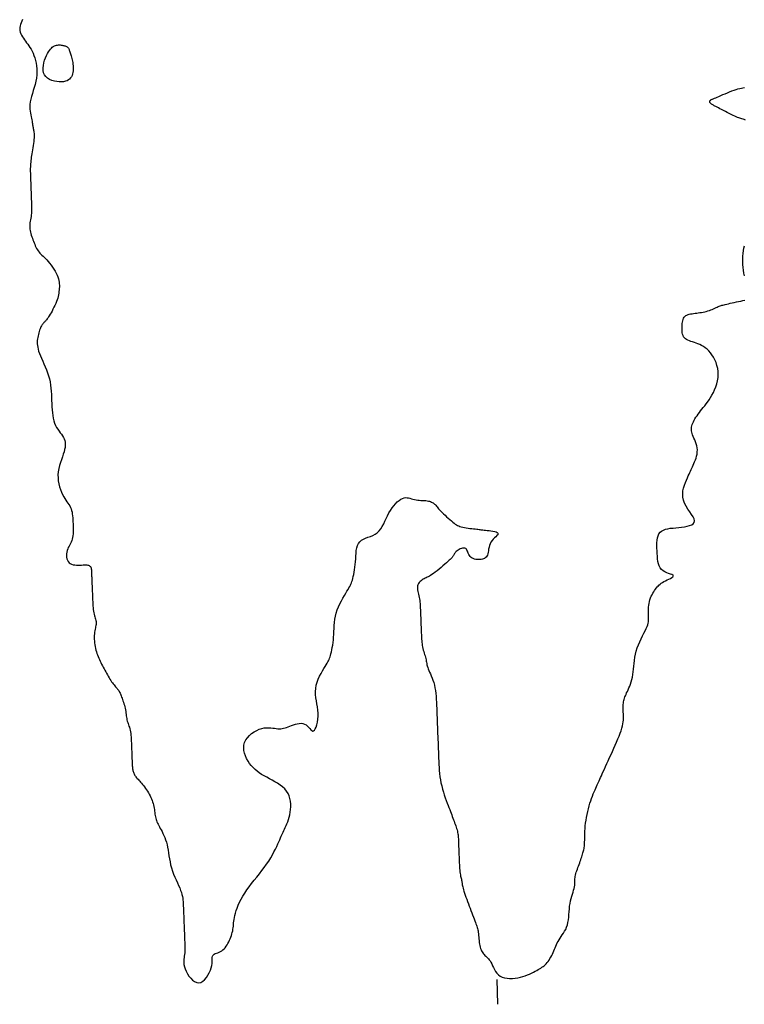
# Model space of a CAD drawing. Header units: millimetres. Extents: x 32690613 to 32693367, y 5343692 to 5344708.
# Tile 120 of 256: x 32692272 to 32692301, y 5344036 to 5344075. Entities that reach past the tile are written whole.
import ezdxf

# ---------------------------------------------------------------- set-up
doc = ezdxf.new("R2010")
doc.units = ezdxf.units.MM
doc.header["$LTSCALE"] = 20
doc.layers.add('02-DGM_HL_494.00', color=122, linetype='Continuous')

msp = doc.modelspace()

# ---------------------------------------------------------------- linework, layer by layer
at = {"layer": '02-DGM_HL_494.00', "elevation": 494, "flags": 128}
for points in [[(32692272.447, 5344075.418), (32692272.414, 5344075.354), (32692272.384, 5344075.29), (32692272.36, 5344075.227), (32692272.343, 5344075.163), (32692272.332, 5344075.101), (32692272.33, 5344075.038), (32692272.337, 5344074.976), (32692272.352, 5344074.914), (32692272.375, 5344074.852), (32692272.404, 5344074.791), (32692272.438, 5344074.729), (32692272.477, 5344074.668), (32692272.518, 5344074.607), (32692272.562, 5344074.547), (32692272.607, 5344074.486), (32692272.653, 5344074.424), (32692272.698, 5344074.36), (32692272.743, 5344074.293), (32692272.787, 5344074.222), (32692272.829, 5344074.147), (32692272.869, 5344074.065), (32692272.905, 5344073.976), (32692272.938, 5344073.88), (32692272.967, 5344073.777), (32692272.99, 5344073.667), (32692273.008, 5344073.553), (32692273.019, 5344073.434), (32692273.022, 5344073.312), (32692273.017, 5344073.188), (32692273.004, 5344073.063), (32692272.981, 5344072.937), (32692272.95, 5344072.811), (32692272.915, 5344072.687), (32692272.878, 5344072.564), (32692272.841, 5344072.444), (32692272.807, 5344072.328), (32692272.777, 5344072.215), (32692272.756, 5344072.108), (32692272.744, 5344072.006), (32692272.741, 5344071.909), (32692272.744, 5344071.818), (32692272.753, 5344071.732), (32692272.766, 5344071.652), (32692272.781, 5344071.577), (32692272.796, 5344071.507), (32692272.81, 5344071.443), (32692272.821, 5344071.383), (32692272.831, 5344071.328), (32692272.838, 5344071.277), (32692272.844, 5344071.23), (32692272.85, 5344071.187), (32692272.855, 5344071.145), (32692272.86, 5344071.107), (32692272.866, 5344071.07), (32692272.873, 5344071.034), (32692272.881, 5344070.998), (32692272.889, 5344070.962), (32692272.896, 5344070.923), (32692272.903, 5344070.881), (32692272.908, 5344070.835), (32692272.91, 5344070.783), (32692272.91, 5344070.724), (32692272.907, 5344070.658), (32692272.901, 5344070.585), (32692272.892, 5344070.507), (32692272.882, 5344070.426), (32692272.87, 5344070.342), (32692272.858, 5344070.259), (32692272.845, 5344070.176), (32692272.832, 5344070.095), (32692272.82, 5344070.019), (32692272.808, 5344069.945), (32692272.797, 5344069.875), (32692272.788, 5344069.807), (32692272.779, 5344069.741), (32692272.772, 5344069.677), (32692272.766, 5344069.613), (32692272.761, 5344069.551), (32692272.758, 5344069.488), (32692272.757, 5344069.425), (32692272.756, 5344069.363), (32692272.757, 5344069.3), (32692272.758, 5344069.238), (32692272.76, 5344069.175), (32692272.762, 5344069.113), (32692272.764, 5344069.05), (32692272.767, 5344068.988), (32692272.769, 5344068.925), (32692272.772, 5344068.863), (32692272.774, 5344068.8), (32692272.776, 5344068.738), (32692272.779, 5344068.676), (32692272.781, 5344068.613), (32692272.784, 5344068.551), (32692272.786, 5344068.488), (32692272.789, 5344068.426), (32692272.791, 5344068.363), (32692272.794, 5344068.301), (32692272.796, 5344068.238), (32692272.798, 5344068.176), (32692272.801, 5344068.113), (32692272.803, 5344068.051), (32692272.806, 5344067.989), (32692272.808, 5344067.926), (32692272.809, 5344067.864), (32692272.81, 5344067.801), (32692272.809, 5344067.739), (32692272.806, 5344067.676), (32692272.802, 5344067.613), (32692272.795, 5344067.55), (32692272.786, 5344067.487), (32692272.775, 5344067.424), (32692272.764, 5344067.361), (32692272.753, 5344067.298), (32692272.743, 5344067.236), (32692272.736, 5344067.173), (32692272.731, 5344067.11), (32692272.731, 5344067.047), (32692272.736, 5344066.985), (32692272.746, 5344066.923), (32692272.759, 5344066.861), (32692272.776, 5344066.799), (32692272.795, 5344066.737), (32692272.816, 5344066.675), (32692272.839, 5344066.614), (32692272.862, 5344066.552), (32692272.885, 5344066.491), (32692272.909, 5344066.43), (32692272.933, 5344066.37), (32692272.958, 5344066.311), (32692272.985, 5344066.254), (32692273.012, 5344066.2), (32692273.042, 5344066.149), (32692273.074, 5344066.102), (32692273.108, 5344066.058), (32692273.145, 5344066.017), (32692273.184, 5344065.976), (32692273.226, 5344065.936), (32692273.271, 5344065.893), (32692273.319, 5344065.847), (32692273.369, 5344065.797), (32692273.422, 5344065.74), (32692273.477, 5344065.676), (32692273.535, 5344065.606), (32692273.592, 5344065.531), (32692273.648, 5344065.452), (32692273.702, 5344065.371), (32692273.752, 5344065.29), (32692273.797, 5344065.209), (32692273.835, 5344065.131), (32692273.865, 5344065.056), (32692273.888, 5344064.984), (32692273.905, 5344064.914), (32692273.917, 5344064.847), (32692273.923, 5344064.782), (32692273.926, 5344064.718), (32692273.925, 5344064.655), (32692273.923, 5344064.592), (32692273.918, 5344064.529), (32692273.911, 5344064.466), (32692273.902, 5344064.402), (32692273.891, 5344064.337), (32692273.876, 5344064.271), (32692273.858, 5344064.203), (32692273.836, 5344064.132), (32692273.81, 5344064.06), (32692273.779, 5344063.984), (32692273.745, 5344063.908), (32692273.709, 5344063.831), (32692273.67, 5344063.755), (32692273.631, 5344063.682), (32692273.593, 5344063.613), (32692273.556, 5344063.549), (32692273.521, 5344063.492), (32692273.489, 5344063.443), (32692273.46, 5344063.4), (32692273.434, 5344063.363), (32692273.41, 5344063.332), (32692273.387, 5344063.304), (32692273.366, 5344063.279), (32692273.345, 5344063.256), (32692273.325, 5344063.234), (32692273.305, 5344063.213), (32692273.285, 5344063.19), (32692273.265, 5344063.167), (32692273.245, 5344063.141), (32692273.226, 5344063.113), (32692273.206, 5344063.081), (32692273.187, 5344063.046), (32692273.167, 5344063.006), (32692273.148, 5344062.961), (32692273.13, 5344062.911), (32692273.112, 5344062.858), (32692273.095, 5344062.801), (32692273.08, 5344062.742), (32692273.067, 5344062.681), (32692273.055, 5344062.619), (32692273.046, 5344062.556), (32692273.039, 5344062.493), (32692273.036, 5344062.43), (32692273.037, 5344062.364), (32692273.042, 5344062.296), (32692273.053, 5344062.223), (32692273.07, 5344062.147), (32692273.093, 5344062.064), (32692273.124, 5344061.976), (32692273.163, 5344061.88), (32692273.207, 5344061.777), (32692273.256, 5344061.669), (32692273.307, 5344061.555), (32692273.358, 5344061.438), (32692273.408, 5344061.318), (32692273.453, 5344061.196), (32692273.493, 5344061.073), (32692273.525, 5344060.949), (32692273.551, 5344060.825), (32692273.571, 5344060.7), (32692273.585, 5344060.576), (32692273.596, 5344060.451), (32692273.604, 5344060.326), (32692273.61, 5344060.202), (32692273.615, 5344060.077), (32692273.62, 5344059.952), (32692273.626, 5344059.828), (32692273.634, 5344059.707), (32692273.645, 5344059.588), (32692273.659, 5344059.473), (32692273.678, 5344059.364), (32692273.703, 5344059.26), (32692273.734, 5344059.164), (32692273.773, 5344059.075), (32692273.817, 5344058.994), (32692273.864, 5344058.918), (32692273.913, 5344058.848), (32692273.963, 5344058.781), (32692274.01, 5344058.717), (32692274.053, 5344058.655), (32692274.09, 5344058.594), (32692274.12, 5344058.533), (32692274.142, 5344058.47), (32692274.156, 5344058.405), (32692274.163, 5344058.336), (32692274.162, 5344058.264), (32692274.153, 5344058.186), (32692274.137, 5344058.102), (32692274.113, 5344058.011), (32692274.082, 5344057.912), (32692274.046, 5344057.807), (32692274.008, 5344057.695), (32692273.97, 5344057.578), (32692273.935, 5344057.458), (32692273.905, 5344057.335), (32692273.883, 5344057.21), (32692273.871, 5344057.084), (32692273.872, 5344056.96), (32692273.884, 5344056.836), (32692273.906, 5344056.716), (32692273.935, 5344056.6), (32692273.971, 5344056.49), (32692274.012, 5344056.386), (32692274.055, 5344056.29), (32692274.1, 5344056.204), (32692274.145, 5344056.127), (32692274.188, 5344056.059), (32692274.23, 5344055.997), (32692274.27, 5344055.939), (32692274.308, 5344055.884), (32692274.341, 5344055.83), (32692274.372, 5344055.774), (32692274.397, 5344055.715), (32692274.418, 5344055.651), (32692274.435, 5344055.582), (32692274.447, 5344055.509), (32692274.457, 5344055.432), (32692274.464, 5344055.353), (32692274.469, 5344055.272), (32692274.473, 5344055.19), (32692274.477, 5344055.107), (32692274.48, 5344055.023), (32692274.482, 5344054.941), (32692274.483, 5344054.86), (32692274.482, 5344054.78), (32692274.479, 5344054.703), (32692274.472, 5344054.629), (32692274.461, 5344054.559), (32692274.445, 5344054.494), (32692274.424, 5344054.433), (32692274.399, 5344054.375), (32692274.372, 5344054.321), (32692274.343, 5344054.267), (32692274.314, 5344054.214), (32692274.286, 5344054.159), (32692274.261, 5344054.102), (32692274.24, 5344054.041), (32692274.225, 5344053.975), (32692274.215, 5344053.907), (32692274.212, 5344053.838), (32692274.216, 5344053.769), (32692274.228, 5344053.703), (32692274.248, 5344053.642), (32692274.277, 5344053.589), (32692274.315, 5344053.543), (32692274.363, 5344053.509), (32692274.419, 5344053.483), (32692274.482, 5344053.466), (32692274.548, 5344053.455), (32692274.617, 5344053.45), (32692274.686, 5344053.449), (32692274.755, 5344053.45), (32692274.819, 5344053.452), (32692274.879, 5344053.454), (32692274.934, 5344053.456), (32692274.983, 5344053.455), (32692275.028, 5344053.453), (32692275.067, 5344053.448), (32692275.101, 5344053.44), (32692275.13, 5344053.427), (32692275.154, 5344053.409), (32692275.174, 5344053.387), (32692275.189, 5344053.36), (32692275.2, 5344053.328), (32692275.208, 5344053.293), (32692275.213, 5344053.256), (32692275.217, 5344053.216), (32692275.219, 5344053.176), (32692275.221, 5344053.134), (32692275.222, 5344053.092), (32692275.224, 5344053.05), (32692275.226, 5344053.006), (32692275.228, 5344052.961), (32692275.23, 5344052.912), (32692275.232, 5344052.861), (32692275.234, 5344052.805), (32692275.236, 5344052.745), (32692275.239, 5344052.681), (32692275.241, 5344052.611), (32692275.244, 5344052.538), (32692275.247, 5344052.461), (32692275.25, 5344052.382), (32692275.253, 5344052.3), (32692275.257, 5344052.218), (32692275.26, 5344052.135), (32692275.263, 5344052.052), (32692275.267, 5344051.969), (32692275.271, 5344051.888), (32692275.276, 5344051.809), (32692275.282, 5344051.732), (32692275.29, 5344051.659), (32692275.3, 5344051.59), (32692275.312, 5344051.525), (32692275.325, 5344051.466), (32692275.341, 5344051.411), (32692275.357, 5344051.36), (32692275.372, 5344051.312), (32692275.386, 5344051.267), (32692275.398, 5344051.224), (32692275.406, 5344051.182), (32692275.41, 5344051.14), (32692275.409, 5344051.098), (32692275.404, 5344051.055), (32692275.396, 5344051.011), (32692275.386, 5344050.965), (32692275.374, 5344050.916), (32692275.362, 5344050.864), (32692275.351, 5344050.808), (32692275.342, 5344050.748), (32692275.335, 5344050.683), (32692275.332, 5344050.613), (32692275.33, 5344050.541), (32692275.332, 5344050.466), (32692275.336, 5344050.39), (32692275.343, 5344050.314), (32692275.353, 5344050.239), (32692275.365, 5344050.165), (32692275.379, 5344050.094), (32692275.396, 5344050.025), (32692275.415, 5344049.958), (32692275.436, 5344049.893), (32692275.459, 5344049.83), (32692275.484, 5344049.767), (32692275.51, 5344049.705), (32692275.538, 5344049.644), (32692275.567, 5344049.582), (32692275.597, 5344049.521), (32692275.628, 5344049.46), (32692275.66, 5344049.398), (32692275.693, 5344049.337), (32692275.726, 5344049.276), (32692275.76, 5344049.215), (32692275.793, 5344049.153), (32692275.827, 5344049.092), (32692275.861, 5344049.032), (32692275.894, 5344048.972), (32692275.928, 5344048.914), (32692275.961, 5344048.857), (32692275.995, 5344048.804), (32692276.028, 5344048.753), (32692276.061, 5344048.705), (32692276.094, 5344048.661), (32692276.126, 5344048.621), (32692276.158, 5344048.584), (32692276.189, 5344048.549), (32692276.218, 5344048.515), (32692276.246, 5344048.484), (32692276.271, 5344048.453), (32692276.295, 5344048.422), (32692276.315, 5344048.392), (32692276.334, 5344048.361), (32692276.351, 5344048.329), (32692276.367, 5344048.295), (32692276.383, 5344048.259), (32692276.398, 5344048.221), (32692276.414, 5344048.18), (32692276.431, 5344048.136), (32692276.449, 5344048.088), (32692276.468, 5344048.036), (32692276.487, 5344047.982), (32692276.507, 5344047.925), (32692276.526, 5344047.866), (32692276.543, 5344047.806), (32692276.56, 5344047.745), (32692276.574, 5344047.683), (32692276.585, 5344047.621), (32692276.595, 5344047.559), (32692276.603, 5344047.498), (32692276.611, 5344047.437), (32692276.619, 5344047.379), (32692276.627, 5344047.321), (32692276.636, 5344047.266), (32692276.648, 5344047.213), (32692276.661, 5344047.163), (32692276.677, 5344047.114), (32692276.693, 5344047.066), (32692276.711, 5344047.017), (32692276.728, 5344046.968), (32692276.745, 5344046.916), (32692276.761, 5344046.861), (32692276.775, 5344046.801), (32692276.787, 5344046.736), (32692276.796, 5344046.667), (32692276.804, 5344046.594), (32692276.81, 5344046.517), (32692276.815, 5344046.438), (32692276.82, 5344046.357), (32692276.823, 5344046.275), (32692276.826, 5344046.191), (32692276.83, 5344046.108), (32692276.833, 5344046.026), (32692276.836, 5344045.945), (32692276.839, 5344045.865), (32692276.842, 5344045.789), (32692276.845, 5344045.715), (32692276.848, 5344045.646), (32692276.85, 5344045.581), (32692276.853, 5344045.521), (32692276.855, 5344045.466), (32692276.858, 5344045.415), (32692276.86, 5344045.367), (32692276.864, 5344045.324), (32692276.868, 5344045.282), (32692276.873, 5344045.244), (32692276.879, 5344045.207), (32692276.886, 5344045.171), (32692276.895, 5344045.137), (32692276.905, 5344045.103), (32692276.917, 5344045.071), (32692276.931, 5344045.039), (32692276.947, 5344045.008), (32692276.966, 5344044.977), (32692276.986, 5344044.947), (32692277.01, 5344044.916), (32692277.035, 5344044.885), (32692277.063, 5344044.854), (32692277.094, 5344044.821), (32692277.126, 5344044.786), (32692277.16, 5344044.748), (32692277.196, 5344044.708), (32692277.234, 5344044.665), (32692277.273, 5344044.617), (32692277.312, 5344044.567), (32692277.353, 5344044.513), (32692277.393, 5344044.457), (32692277.433, 5344044.399), (32692277.471, 5344044.34), (32692277.508, 5344044.279), (32692277.543, 5344044.218), (32692277.575, 5344044.157), (32692277.605, 5344044.095), (32692277.632, 5344044.034), (32692277.657, 5344043.972), (32692277.679, 5344043.91), (32692277.698, 5344043.849), (32692277.715, 5344043.787), (32692277.729, 5344043.725), (32692277.741, 5344043.663), (32692277.75, 5344043.601), (32692277.759, 5344043.54), (32692277.766, 5344043.48), (32692277.774, 5344043.421), (32692277.782, 5344043.363), (32692277.792, 5344043.308), (32692277.803, 5344043.255), (32692277.817, 5344043.205), (32692277.833, 5344043.156), (32692277.852, 5344043.108), (32692277.873, 5344043.06), (32692277.897, 5344043.01), (32692277.924, 5344042.959), (32692277.953, 5344042.904), (32692277.986, 5344042.845), (32692278.021, 5344042.781), (32692278.057, 5344042.713), (32692278.095, 5344042.638), (32692278.132, 5344042.559), (32692278.169, 5344042.475), (32692278.203, 5344042.385), (32692278.234, 5344042.289), (32692278.262, 5344042.189), (32692278.284, 5344042.083), (32692278.304, 5344041.972), (32692278.321, 5344041.858), (32692278.338, 5344041.74), (32692278.357, 5344041.62), (32692278.379, 5344041.498), (32692278.405, 5344041.374), (32692278.437, 5344041.251), (32692278.477, 5344041.127), (32692278.522, 5344041.005), (32692278.572, 5344040.885), (32692278.623, 5344040.768), (32692278.674, 5344040.655), (32692278.723, 5344040.546), (32692278.768, 5344040.444), (32692278.806, 5344040.348), (32692278.837, 5344040.259), (32692278.861, 5344040.176), (32692278.879, 5344040.1), (32692278.892, 5344040.028), (32692278.9, 5344039.96), (32692278.906, 5344039.894), (32692278.91, 5344039.831), (32692278.912, 5344039.768), (32692278.915, 5344039.706), (32692278.917, 5344039.643), (32692278.919, 5344039.581), (32692278.922, 5344039.518), (32692278.924, 5344039.456), (32692278.927, 5344039.393), (32692278.929, 5344039.331), (32692278.932, 5344039.268), (32692278.934, 5344039.206), (32692278.937, 5344039.143), (32692278.939, 5344039.081), (32692278.941, 5344039.019), (32692278.944, 5344038.956), (32692278.946, 5344038.894), (32692278.949, 5344038.831), (32692278.951, 5344038.769), (32692278.954, 5344038.706), (32692278.956, 5344038.644), (32692278.959, 5344038.581), (32692278.961, 5344038.519), (32692278.963, 5344038.456), (32692278.966, 5344038.394), (32692278.968, 5344038.332), (32692278.971, 5344038.269), (32692278.973, 5344038.207), (32692278.975, 5344038.144), (32692278.977, 5344038.082), (32692278.977, 5344038.019), (32692278.976, 5344037.957), (32692278.974, 5344037.894), (32692278.969, 5344037.831), (32692278.962, 5344037.768), (32692278.954, 5344037.705), (32692278.944, 5344037.641), (32692278.936, 5344037.575), (32692278.931, 5344037.507), (32692278.932, 5344037.434), (32692278.939, 5344037.357), (32692278.957, 5344037.274), (32692278.985, 5344037.186), (32692279.027, 5344037.09), (32692279.079, 5344036.992), (32692279.142, 5344036.897), (32692279.212, 5344036.809), (32692279.288, 5344036.732), (32692279.369, 5344036.673), (32692279.452, 5344036.635), (32692279.535, 5344036.623), (32692279.618, 5344036.641), (32692279.698, 5344036.686), (32692279.773, 5344036.751), (32692279.843, 5344036.833), (32692279.907, 5344036.927), (32692279.961, 5344037.027), (32692280.006, 5344037.129), (32692280.04, 5344037.227), (32692280.062, 5344037.318), (32692280.074, 5344037.4), (32692280.079, 5344037.475), (32692280.08, 5344037.541), (32692280.08, 5344037.6), (32692280.082, 5344037.651), (32692280.089, 5344037.694), (32692280.104, 5344037.73), (32692280.128, 5344037.758), (32692280.162, 5344037.781), (32692280.203, 5344037.801), (32692280.25, 5344037.819), (32692280.3, 5344037.837), (32692280.353, 5344037.857), (32692280.406, 5344037.881), (32692280.458, 5344037.91), (32692280.507, 5344037.947), (32692280.554, 5344037.991), (32692280.598, 5344038.04), (32692280.639, 5344038.095), (32692280.677, 5344038.153), (32692280.712, 5344038.213), (32692280.745, 5344038.276), (32692280.775, 5344038.34), (32692280.802, 5344038.403), (32692280.827, 5344038.467), (32692280.85, 5344038.53), (32692280.869, 5344038.593), (32692280.886, 5344038.657), (32692280.901, 5344038.72), (32692280.913, 5344038.783), (32692280.922, 5344038.846), (32692280.929, 5344038.909), (32692280.934, 5344038.973), (32692280.94, 5344039.038), (32692280.946, 5344039.107), (32692280.956, 5344039.18), (32692280.968, 5344039.258), (32692280.986, 5344039.342), (32692281.01, 5344039.433), (32692281.042, 5344039.532), (32692281.08, 5344039.638), (32692281.127, 5344039.75), (32692281.181, 5344039.867), (32692281.243, 5344039.989), (32692281.312, 5344040.113), (32692281.389, 5344040.24), (32692281.474, 5344040.368), (32692281.566, 5344040.497), (32692281.665, 5344040.626), (32692281.767, 5344040.755), (32692281.871, 5344040.884), (32692281.975, 5344041.014), (32692282.077, 5344041.143), (32692282.175, 5344041.272), (32692282.268, 5344041.4), (32692282.353, 5344041.528), (32692282.43, 5344041.655), (32692282.501, 5344041.779), (32692282.564, 5344041.898), (32692282.622, 5344042.012), (32692282.673, 5344042.12), (32692282.719, 5344042.219), (32692282.76, 5344042.309), (32692282.796, 5344042.389), (32692282.829, 5344042.46), (32692282.858, 5344042.525), (32692282.885, 5344042.585), (32692282.911, 5344042.642), (32692282.937, 5344042.699), (32692282.963, 5344042.757), (32692282.991, 5344042.818), (32692283.02, 5344042.885), (32692283.052, 5344042.956), (32692283.083, 5344043.033), (32692283.115, 5344043.115), (32692283.144, 5344043.202), (32692283.171, 5344043.295), (32692283.195, 5344043.392), (32692283.214, 5344043.494), (32692283.228, 5344043.601), (32692283.235, 5344043.712), (32692283.235, 5344043.824), (32692283.225, 5344043.936), (32692283.205, 5344044.046), (32692283.173, 5344044.153), (32692283.128, 5344044.255), (32692283.07, 5344044.35), (32692282.996, 5344044.438), (32692282.91, 5344044.518), (32692282.814, 5344044.591), (32692282.71, 5344044.66), (32692282.601, 5344044.724), (32692282.49, 5344044.785), (32692282.379, 5344044.845), (32692282.27, 5344044.903), (32692282.166, 5344044.962), (32692282.067, 5344045.021), (32692281.973, 5344045.083), (32692281.885, 5344045.149), (32692281.801, 5344045.218), (32692281.723, 5344045.292), (32692281.649, 5344045.372), (32692281.581, 5344045.46), (32692281.518, 5344045.555), (32692281.461, 5344045.656), (32692281.414, 5344045.762), (32692281.377, 5344045.871), (32692281.354, 5344045.982), (32692281.345, 5344046.092), (32692281.354, 5344046.2), (32692281.381, 5344046.305), (32692281.429, 5344046.405), (32692281.494, 5344046.498), (32692281.574, 5344046.585), (32692281.665, 5344046.663), (32692281.764, 5344046.731), (32692281.867, 5344046.789), (32692281.972, 5344046.836), (32692282.075, 5344046.87), (32692282.173, 5344046.891), (32692282.265, 5344046.9), (32692282.353, 5344046.901), (32692282.436, 5344046.896), (32692282.514, 5344046.887), (32692282.588, 5344046.875), (32692282.657, 5344046.865), (32692282.722, 5344046.858), (32692282.782, 5344046.856), (32692282.84, 5344046.859), (32692282.897, 5344046.867), (32692282.953, 5344046.879), (32692283.009, 5344046.895), (32692283.068, 5344046.914), (32692283.13, 5344046.937), (32692283.197, 5344046.962), (32692283.269, 5344046.988), (32692283.345, 5344047.015), (32692283.424, 5344047.04), (32692283.503, 5344047.06), (32692283.582, 5344047.073), (32692283.659, 5344047.076), (32692283.731, 5344047.069), (32692283.798, 5344047.048), (32692283.859, 5344047.012), (32692283.913, 5344046.965), (32692283.961, 5344046.914), (32692284.005, 5344046.863), (32692284.046, 5344046.817), (32692284.084, 5344046.783), (32692284.121, 5344046.765), (32692284.157, 5344046.77), (32692284.192, 5344046.8), (32692284.227, 5344046.854), (32692284.259, 5344046.928), (32692284.288, 5344047.02), (32692284.311, 5344047.125), (32692284.328, 5344047.24), (32692284.337, 5344047.361), (32692284.337, 5344047.486), (32692284.328, 5344047.61), (32692284.311, 5344047.735), (32692284.29, 5344047.859), (32692284.269, 5344047.983), (32692284.25, 5344048.108), (32692284.238, 5344048.232), (32692284.234, 5344048.357), (32692284.243, 5344048.483), (32692284.266, 5344048.608), (32692284.302, 5344048.733), (32692284.348, 5344048.855), (32692284.4, 5344048.973), (32692284.456, 5344049.084), (32692284.514, 5344049.188), (32692284.569, 5344049.282), (32692284.62, 5344049.365), (32692284.663, 5344049.436), (32692284.699, 5344049.497), (32692284.73, 5344049.55), (32692284.756, 5344049.599), (32692284.779, 5344049.647), (32692284.799, 5344049.695), (32692284.818, 5344049.748), (32692284.836, 5344049.807), (32692284.854, 5344049.875), (32692284.873, 5344049.951), (32692284.892, 5344050.035), (32692284.91, 5344050.127), (32692284.926, 5344050.224), (32692284.941, 5344050.327), (32692284.953, 5344050.434), (32692284.963, 5344050.546), (32692284.969, 5344050.66), (32692284.975, 5344050.777), (32692284.98, 5344050.897), (32692284.987, 5344051.018), (32692284.998, 5344051.141), (32692285.014, 5344051.266), (32692285.037, 5344051.391), (32692285.069, 5344051.517), (32692285.111, 5344051.644), (32692285.161, 5344051.769), (32692285.216, 5344051.891), (32692285.275, 5344052.009), (32692285.336, 5344052.121), (32692285.395, 5344052.224), (32692285.451, 5344052.319), (32692285.502, 5344052.402), (32692285.545, 5344052.472), (32692285.582, 5344052.533), (32692285.612, 5344052.587), (32692285.639, 5344052.636), (32692285.661, 5344052.684), (32692285.681, 5344052.732), (32692285.7, 5344052.785), (32692285.718, 5344052.844), (32692285.737, 5344052.911), (32692285.755, 5344052.988), (32692285.774, 5344053.072), (32692285.792, 5344053.163), (32692285.808, 5344053.261), (32692285.823, 5344053.364), (32692285.835, 5344053.471), (32692285.845, 5344053.583), (32692285.852, 5344053.697), (32692285.858, 5344053.811), (32692285.865, 5344053.925), (32692285.877, 5344054.034), (32692285.895, 5344054.138), (32692285.923, 5344054.233), (32692285.961, 5344054.318), (32692286.013, 5344054.39), (32692286.081, 5344054.448), (32692286.161, 5344054.495), (32692286.251, 5344054.534), (32692286.347, 5344054.57), (32692286.445, 5344054.605), (32692286.543, 5344054.645), (32692286.636, 5344054.692), (32692286.722, 5344054.751), (32692286.798, 5344054.824), (32692286.864, 5344054.909), (32692286.924, 5344055.005), (32692286.979, 5344055.109), (32692287.031, 5344055.217), (32692287.083, 5344055.328), (32692287.135, 5344055.439), (32692287.191, 5344055.548), (32692287.252, 5344055.652), (32692287.317, 5344055.749), (32692287.386, 5344055.839), (32692287.456, 5344055.921), (32692287.527, 5344055.992), (32692287.598, 5344056.053), (32692287.668, 5344056.101), (32692287.735, 5344056.136), (32692287.799, 5344056.157), (32692287.861, 5344056.165), (32692287.92, 5344056.163), (32692287.978, 5344056.154), (32692288.036, 5344056.139), (32692288.094, 5344056.122), (32692288.154, 5344056.104), (32692288.215, 5344056.088), (32692288.28, 5344056.076), (32692288.346, 5344056.067), (32692288.413, 5344056.061), (32692288.48, 5344056.056), (32692288.546, 5344056.053), (32692288.61, 5344056.049), (32692288.67, 5344056.045), (32692288.726, 5344056.039), (32692288.777, 5344056.03), (32692288.823, 5344056.019), (32692288.864, 5344056.006), (32692288.902, 5344055.99), (32692288.936, 5344055.973), (32692288.968, 5344055.953), (32692288.996, 5344055.932), (32692289.023, 5344055.908), (32692289.048, 5344055.883), (32692289.073, 5344055.857), (32692289.099, 5344055.827), (32692289.127, 5344055.795), (32692289.157, 5344055.759), (32692289.191, 5344055.719), (32692289.23, 5344055.675), (32692289.276, 5344055.626), (32692289.328, 5344055.573), (32692289.386, 5344055.515), (32692289.448, 5344055.456), (32692289.512, 5344055.396), (32692289.577, 5344055.336), (32692289.641, 5344055.279), (32692289.703, 5344055.226), (32692289.76, 5344055.178), (32692289.813, 5344055.137), (32692289.861, 5344055.101), (32692289.907, 5344055.071), (32692289.952, 5344055.046), (32692289.999, 5344055.024), (32692290.047, 5344055.006), (32692290.101, 5344054.99), (32692290.16, 5344054.976), (32692290.227, 5344054.963), (32692290.299, 5344054.951), (32692290.375, 5344054.939), (32692290.451, 5344054.929), (32692290.527, 5344054.919), (32692290.599, 5344054.911), (32692290.665, 5344054.903), (32692290.724, 5344054.896), (32692290.774, 5344054.89), (32692290.816, 5344054.884), (32692290.854, 5344054.879), (32692290.89, 5344054.874), (32692290.927, 5344054.869), (32692290.968, 5344054.864), (32692291.016, 5344054.858), (32692291.073, 5344054.852), (32692291.141, 5344054.845), (32692291.217, 5344054.837), (32692291.296, 5344054.827), (32692291.374, 5344054.815), (32692291.445, 5344054.801), (32692291.506, 5344054.783), (32692291.552, 5344054.762), (32692291.578, 5344054.737), (32692291.582, 5344054.707), (32692291.566, 5344054.674), (32692291.534, 5344054.635), (32692291.491, 5344054.592), (32692291.442, 5344054.545), (32692291.39, 5344054.492), (32692291.34, 5344054.435), (32692291.296, 5344054.374), (32692291.262, 5344054.308), (32692291.236, 5344054.238), (32692291.217, 5344054.167), (32692291.202, 5344054.097), (32692291.19, 5344054.028), (32692291.179, 5344053.963), (32692291.166, 5344053.902), (32692291.15, 5344053.849), (32692291.128, 5344053.804), (32692291.101, 5344053.766), (32692291.069, 5344053.736), (32692291.033, 5344053.712), (32692290.993, 5344053.695), (32692290.949, 5344053.682), (32692290.901, 5344053.674), (32692290.851, 5344053.671), (32692290.798, 5344053.67), (32692290.743, 5344053.674), (32692290.688, 5344053.681), (32692290.634, 5344053.693), (32692290.583, 5344053.71), (32692290.536, 5344053.733), (32692290.493, 5344053.76), (32692290.457, 5344053.794), (32692290.427, 5344053.834), (32692290.404, 5344053.878), (32692290.384, 5344053.924), (32692290.366, 5344053.97), (32692290.349, 5344054.014), (32692290.329, 5344054.054), (32692290.306, 5344054.087), (32692290.278, 5344054.112), (32692290.242, 5344054.126), (32692290.201, 5344054.131), (32692290.156, 5344054.128), (32692290.109, 5344054.117), (32692290.061, 5344054.101), (32692290.014, 5344054.08), (32692289.971, 5344054.056), (32692289.932, 5344054.03), (32692289.899, 5344054.002), (32692289.872, 5344053.974), (32692289.849, 5344053.946), (32692289.831, 5344053.919), (32692289.815, 5344053.892), (32692289.802, 5344053.866), (32692289.79, 5344053.841), (32692289.778, 5344053.819), (32692289.766, 5344053.799), (32692289.752, 5344053.779), (32692289.736, 5344053.759), (32692289.715, 5344053.737), (32692289.689, 5344053.711), (32692289.656, 5344053.681), (32692289.615, 5344053.644), (32692289.565, 5344053.598), (32692289.505, 5344053.545), (32692289.437, 5344053.484), (32692289.364, 5344053.418), (32692289.286, 5344053.351), (32692289.207, 5344053.284), (32692289.129, 5344053.219), (32692289.054, 5344053.16), (32692288.985, 5344053.108), (32692288.922, 5344053.065), (32692288.866, 5344053.031), (32692288.816, 5344053.003), (32692288.77, 5344052.98), (32692288.727, 5344052.961), (32692288.686, 5344052.942), (32692288.646, 5344052.923), (32692288.605, 5344052.902), (32692288.564, 5344052.878), (32692288.523, 5344052.85), (32692288.482, 5344052.819), (32692288.445, 5344052.783), (32692288.41, 5344052.745), (32692288.381, 5344052.703), (32692288.358, 5344052.658), (32692288.343, 5344052.61), (32692288.335, 5344052.559), (32692288.335, 5344052.506), (32692288.341, 5344052.45), (32692288.351, 5344052.392), (32692288.364, 5344052.332), (32692288.379, 5344052.272), (32692288.394, 5344052.21), (32692288.408, 5344052.148), (32692288.42, 5344052.086), (32692288.429, 5344052.024), (32692288.437, 5344051.962), (32692288.442, 5344051.899), (32692288.447, 5344051.837), (32692288.45, 5344051.775), (32692288.453, 5344051.712), (32692288.456, 5344051.65), (32692288.458, 5344051.587), (32692288.46, 5344051.525), (32692288.463, 5344051.462), (32692288.465, 5344051.4), (32692288.468, 5344051.337), (32692288.47, 5344051.275), (32692288.473, 5344051.212), (32692288.475, 5344051.15), (32692288.478, 5344051.088), (32692288.48, 5344051.025), (32692288.482, 5344050.963), (32692288.485, 5344050.9), (32692288.487, 5344050.838), (32692288.49, 5344050.775), (32692288.492, 5344050.713), (32692288.495, 5344050.65), (32692288.497, 5344050.588), (32692288.5, 5344050.526), (32692288.503, 5344050.463), (32692288.508, 5344050.401), (32692288.514, 5344050.338), (32692288.521, 5344050.276), (32692288.53, 5344050.214), (32692288.542, 5344050.152), (32692288.556, 5344050.09), (32692288.572, 5344050.028), (32692288.589, 5344049.968), (32692288.607, 5344049.908), (32692288.625, 5344049.849), (32692288.642, 5344049.792), (32692288.658, 5344049.737), (32692288.671, 5344049.684), (32692288.683, 5344049.634), (32692288.692, 5344049.585), (32692288.701, 5344049.536), (32692288.71, 5344049.488), (32692288.721, 5344049.438), (32692288.734, 5344049.386), (32692288.75, 5344049.331), (32692288.771, 5344049.271), (32692288.797, 5344049.207), (32692288.826, 5344049.138), (32692288.859, 5344049.064), (32692288.893, 5344048.984), (32692288.928, 5344048.899), (32692288.961, 5344048.81), (32692288.992, 5344048.714), (32692289.019, 5344048.614), (32692289.041, 5344048.508), (32692289.06, 5344048.397), (32692289.074, 5344048.283), (32692289.085, 5344048.165), (32692289.094, 5344048.044), (32692289.101, 5344047.921), (32692289.106, 5344047.797), (32692289.111, 5344047.672), (32692289.116, 5344047.547), (32692289.121, 5344047.422), (32692289.126, 5344047.297), (32692289.131, 5344047.173), (32692289.136, 5344047.048), (32692289.141, 5344046.923), (32692289.146, 5344046.798), (32692289.15, 5344046.673), (32692289.155, 5344046.548), (32692289.16, 5344046.423), (32692289.165, 5344046.298), (32692289.17, 5344046.173), (32692289.175, 5344046.048), (32692289.18, 5344045.924), (32692289.185, 5344045.799), (32692289.189, 5344045.674), (32692289.194, 5344045.549), (32692289.2, 5344045.424), (32692289.207, 5344045.299), (32692289.216, 5344045.174), (32692289.227, 5344045.05), (32692289.242, 5344044.925), (32692289.261, 5344044.801), (32692289.284, 5344044.677), (32692289.312, 5344044.553), (32692289.344, 5344044.43), (32692289.38, 5344044.31), (32692289.418, 5344044.192), (32692289.456, 5344044.078), (32692289.495, 5344043.97), (32692289.533, 5344043.867), (32692289.57, 5344043.77), (32692289.603, 5344043.682), (32692289.634, 5344043.6), (32692289.663, 5344043.523), (32692289.69, 5344043.452), (32692289.715, 5344043.384), (32692289.74, 5344043.32), (32692289.763, 5344043.257), (32692289.787, 5344043.195), (32692289.81, 5344043.134), (32692289.833, 5344043.072), (32692289.855, 5344043.012), (32692289.876, 5344042.952), (32692289.896, 5344042.893), (32692289.914, 5344042.837), (32692289.93, 5344042.782), (32692289.944, 5344042.729), (32692289.955, 5344042.678), (32692289.964, 5344042.629), (32692289.971, 5344042.581), (32692289.976, 5344042.532), (32692289.98, 5344042.482), (32692289.983, 5344042.429), (32692289.986, 5344042.373), (32692289.988, 5344042.313), (32692289.99, 5344042.249), (32692289.993, 5344042.179), (32692289.996, 5344042.106), (32692289.999, 5344042.029), (32692290.002, 5344041.95), (32692290.005, 5344041.868), (32692290.009, 5344041.786), (32692290.012, 5344041.703), (32692290.015, 5344041.62), (32692290.018, 5344041.537), (32692290.022, 5344041.456), (32692290.026, 5344041.377), (32692290.031, 5344041.3), (32692290.036, 5344041.227), (32692290.042, 5344041.157), (32692290.049, 5344041.093), (32692290.058, 5344041.033), (32692290.067, 5344040.978), (32692290.076, 5344040.927), (32692290.086, 5344040.88), (32692290.095, 5344040.837), (32692290.104, 5344040.796), (32692290.112, 5344040.757), (32692290.12, 5344040.72), (32692290.126, 5344040.684), (32692290.131, 5344040.649), (32692290.137, 5344040.612), (32692290.143, 5344040.573), (32692290.15, 5344040.531), (32692290.16, 5344040.485), (32692290.173, 5344040.434), (32692290.189, 5344040.375), (32692290.209, 5344040.31), (32692290.233, 5344040.238), (32692290.259, 5344040.16), (32692290.289, 5344040.077), (32692290.321, 5344039.99), (32692290.354, 5344039.901), (32692290.388, 5344039.81), (32692290.423, 5344039.717), (32692290.458, 5344039.625), (32692290.492, 5344039.534), (32692290.526, 5344039.444), (32692290.559, 5344039.358), (32692290.59, 5344039.275), (32692290.619, 5344039.197), (32692290.646, 5344039.125), (32692290.671, 5344039.06), (32692290.693, 5344039.002), (32692290.712, 5344038.95), (32692290.729, 5344038.902), (32692290.743, 5344038.856), (32692290.756, 5344038.811), (32692290.767, 5344038.765), (32692290.776, 5344038.715), (32692290.784, 5344038.661), (32692290.791, 5344038.601), (32692290.797, 5344038.536), (32692290.803, 5344038.467), (32692290.81, 5344038.396), (32692290.817, 5344038.325), (32692290.825, 5344038.254), (32692290.835, 5344038.186), (32692290.847, 5344038.122), (32692290.861, 5344038.062), (32692290.877, 5344038.008), (32692290.896, 5344037.958), (32692290.917, 5344037.912), (32692290.94, 5344037.869), (32692290.965, 5344037.831), (32692290.993, 5344037.795), (32692291.022, 5344037.761), (32692291.053, 5344037.73), (32692291.086, 5344037.7), (32692291.121, 5344037.668), (32692291.155, 5344037.635), (32692291.191, 5344037.597), (32692291.226, 5344037.555), (32692291.261, 5344037.506), (32692291.295, 5344037.45), (32692291.329, 5344037.384), (32692291.363, 5344037.312), (32692291.398, 5344037.236), (32692291.438, 5344037.159), (32692291.483, 5344037.084), (32692291.535, 5344037.013), (32692291.596, 5344036.95), (32692291.667, 5344036.897), (32692291.75, 5344036.856), (32692291.842, 5344036.828), (32692291.942, 5344036.81), (32692292.048, 5344036.802), (32692292.156, 5344036.803), (32692292.266, 5344036.813), (32692292.375, 5344036.829), (32692292.481, 5344036.851), (32692292.581, 5344036.878), (32692292.677, 5344036.91), (32692292.766, 5344036.944), (32692292.851, 5344036.98), (32692292.93, 5344037.018), (32692293.005, 5344037.055), (32692293.073, 5344037.092), (32692293.137, 5344037.127), (32692293.196, 5344037.159), (32692293.25, 5344037.19), (32692293.301, 5344037.22), (32692293.348, 5344037.25), (32692293.392, 5344037.281), (32692293.435, 5344037.314), (32692293.476, 5344037.351), (32692293.516, 5344037.392), (32692293.556, 5344037.438), (32692293.595, 5344037.488), (32692293.634, 5344037.542), (32692293.671, 5344037.599), (32692293.707, 5344037.659), (32692293.742, 5344037.721), (32692293.774, 5344037.784), (32692293.804, 5344037.848), (32692293.832, 5344037.912), (32692293.858, 5344037.975), (32692293.883, 5344038.039), (32692293.909, 5344038.102), (32692293.936, 5344038.166), (32692293.965, 5344038.229), (32692293.998, 5344038.293), (32692294.034, 5344038.357), (32692294.076, 5344038.422), (32692294.121, 5344038.487), (32692294.168, 5344038.555), (32692294.215, 5344038.625), (32692294.261, 5344038.699), (32692294.303, 5344038.778), (32692294.341, 5344038.863), (32692294.372, 5344038.954), (32692294.396, 5344039.053), (32692294.414, 5344039.157), (32692294.426, 5344039.266), (32692294.436, 5344039.377), (32692294.444, 5344039.49), (32692294.453, 5344039.602), (32692294.463, 5344039.713), (32692294.478, 5344039.82), (32692294.497, 5344039.923), (32692294.52, 5344040.02), (32692294.546, 5344040.112), (32692294.572, 5344040.199), (32692294.598, 5344040.281), (32692294.623, 5344040.357), (32692294.644, 5344040.429), (32692294.66, 5344040.494), (32692294.67, 5344040.555), (32692294.675, 5344040.611), (32692294.677, 5344040.664), (32692294.677, 5344040.714), (32692294.676, 5344040.763), (32692294.677, 5344040.812), (32692294.679, 5344040.861), (32692294.685, 5344040.912), (32692294.696, 5344040.966), (32692294.711, 5344041.022), (32692294.73, 5344041.081), (32692294.751, 5344041.141), (32692294.774, 5344041.202), (32692294.798, 5344041.265), (32692294.823, 5344041.328), (32692294.847, 5344041.391), (32692294.87, 5344041.455), (32692294.892, 5344041.518), (32692294.912, 5344041.579), (32692294.931, 5344041.64), (32692294.949, 5344041.698), (32692294.966, 5344041.754), (32692294.981, 5344041.806), (32692294.996, 5344041.856), (32692295.009, 5344041.902), (32692295.021, 5344041.945), (32692295.032, 5344041.987), (32692295.041, 5344042.03), (32692295.049, 5344042.074), (32692295.056, 5344042.122), (32692295.061, 5344042.175), (32692295.064, 5344042.234), (32692295.066, 5344042.3), (32692295.068, 5344042.374), (32692295.068, 5344042.455), (32692295.07, 5344042.542), (32692295.072, 5344042.634), (32692295.076, 5344042.733), (32692295.083, 5344042.836), (32692295.092, 5344042.944), (32692295.105, 5344043.055), (32692295.122, 5344043.17), (32692295.142, 5344043.287), (32692295.165, 5344043.404), (32692295.19, 5344043.52), (32692295.218, 5344043.635), (32692295.247, 5344043.747), (32692295.279, 5344043.855), (32692295.312, 5344043.957), (32692295.346, 5344044.055), (32692295.381, 5344044.148), (32692295.415, 5344044.235), (32692295.449, 5344044.317), (32692295.483, 5344044.394), (32692295.515, 5344044.466), (32692295.544, 5344044.532), (32692295.572, 5344044.593), (32692295.598, 5344044.651), (32692295.624, 5344044.708), (32692295.65, 5344044.766), (32692295.677, 5344044.826), (32692295.706, 5344044.89), (32692295.739, 5344044.962), (32692295.775, 5344045.041), (32692295.815, 5344045.131), (32692295.86, 5344045.231), (32692295.909, 5344045.338), (32692295.96, 5344045.452), (32692296.014, 5344045.571), (32692296.07, 5344045.694), (32692296.127, 5344045.82), (32692296.184, 5344045.947), (32692296.242, 5344046.074), (32692296.298, 5344046.2), (32692296.353, 5344046.324), (32692296.404, 5344046.446), (32692296.452, 5344046.563), (32692296.496, 5344046.675), (32692296.533, 5344046.78), (32692296.565, 5344046.879), (32692296.589, 5344046.97), (32692296.606, 5344047.054), (32692296.618, 5344047.132), (32692296.625, 5344047.205), (32692296.628, 5344047.273), (32692296.629, 5344047.339), (32692296.627, 5344047.403), (32692296.625, 5344047.465), (32692296.623, 5344047.528), (32692296.621, 5344047.59), (32692296.619, 5344047.651), (32692296.619, 5344047.712), (32692296.62, 5344047.771), (32692296.623, 5344047.829), (32692296.627, 5344047.885), (32692296.634, 5344047.938), (32692296.644, 5344047.99), (32692296.657, 5344048.04), (32692296.672, 5344048.089), (32692296.689, 5344048.139), (32692296.709, 5344048.19), (32692296.732, 5344048.243), (32692296.757, 5344048.3), (32692296.785, 5344048.361), (32692296.815, 5344048.428), (32692296.846, 5344048.499), (32692296.878, 5344048.576), (32692296.909, 5344048.658), (32692296.938, 5344048.745), (32692296.966, 5344048.837), (32692296.989, 5344048.935), (32692297.009, 5344049.037), (32692297.023, 5344049.144), (32692297.034, 5344049.256), (32692297.043, 5344049.372), (32692297.053, 5344049.491), (32692297.066, 5344049.612), (32692297.083, 5344049.736), (32692297.106, 5344049.861), (32692297.138, 5344049.987), (32692297.18, 5344050.114), (32692297.229, 5344050.239), (32692297.284, 5344050.362), (32692297.341, 5344050.482), (32692297.399, 5344050.596), (32692297.454, 5344050.703), (32692297.505, 5344050.803), (32692297.548, 5344050.893), (32692297.581, 5344050.973), (32692297.606, 5344051.044), (32692297.623, 5344051.108), (32692297.634, 5344051.167), (32692297.64, 5344051.224), (32692297.642, 5344051.28), (32692297.641, 5344051.337), (32692297.639, 5344051.397), (32692297.637, 5344051.462), (32692297.635, 5344051.531), (32692297.634, 5344051.603), (32692297.635, 5344051.678), (32692297.639, 5344051.754), (32692297.646, 5344051.831), (32692297.656, 5344051.907), (32692297.672, 5344051.982), (32692297.692, 5344052.054), (32692297.717, 5344052.124), (32692297.746, 5344052.191), (32692297.778, 5344052.255), (32692297.811, 5344052.316), (32692297.846, 5344052.374), (32692297.882, 5344052.428), (32692297.917, 5344052.478), (32692297.951, 5344052.524), (32692297.985, 5344052.567), (32692298.02, 5344052.607), (32692298.058, 5344052.645), (32692298.099, 5344052.681), (32692298.144, 5344052.716), (32692298.195, 5344052.749), (32692298.252, 5344052.783), (32692298.317, 5344052.817), (32692298.385, 5344052.85), (32692298.452, 5344052.883), (32692298.515, 5344052.915), (32692298.569, 5344052.946), (32692298.61, 5344052.975), (32692298.634, 5344053.001), (32692298.636, 5344053.025), (32692298.615, 5344053.046), (32692298.573, 5344053.066), (32692298.515, 5344053.086), (32692298.446, 5344053.11), (32692298.371, 5344053.138), (32692298.295, 5344053.173), (32692298.223, 5344053.216), (32692298.159, 5344053.27), (32692298.107, 5344053.337), (32692298.068, 5344053.414), (32692298.038, 5344053.501), (32692298.016, 5344053.596), (32692298.002, 5344053.697), (32692297.992, 5344053.803), (32692297.986, 5344053.913), (32692297.981, 5344054.023), (32692297.977, 5344054.134), (32692297.975, 5344054.243), (32692297.976, 5344054.349), (32692297.983, 5344054.45), (32692297.997, 5344054.544), (32692298.02, 5344054.629), (32692298.054, 5344054.705), (32692298.1, 5344054.769), (32692298.161, 5344054.821), (32692298.234, 5344054.861), (32692298.318, 5344054.891), (32692298.412, 5344054.914), (32692298.514, 5344054.93), (32692298.623, 5344054.943), (32692298.736, 5344054.955), (32692298.853, 5344054.965), (32692298.97, 5344054.978), (32692299.086, 5344054.994), (32692299.194, 5344055.014), (32692299.292, 5344055.041), (32692299.375, 5344055.074), (32692299.438, 5344055.116), (32692299.478, 5344055.168), (32692299.491, 5344055.231), (32692299.473, 5344055.307), (32692299.431, 5344055.393), (32692299.371, 5344055.49), (32692299.299, 5344055.595), (32692299.224, 5344055.706), (32692299.151, 5344055.823), (32692299.088, 5344055.943), (32692299.041, 5344056.066), (32692299.016, 5344056.19), (32692299.011, 5344056.314), (32692299.022, 5344056.435), (32692299.047, 5344056.553), (32692299.08, 5344056.666), (32692299.119, 5344056.773), (32692299.161, 5344056.872), (32692299.201, 5344056.962), (32692299.237, 5344057.042), (32692299.269, 5344057.113), (32692299.298, 5344057.178), (32692299.326, 5344057.238), (32692299.351, 5344057.295), (32692299.377, 5344057.352), (32692299.403, 5344057.41), (32692299.431, 5344057.471), (32692299.461, 5344057.538), (32692299.491, 5344057.608), (32692299.521, 5344057.683), (32692299.548, 5344057.761), (32692299.572, 5344057.841), (32692299.589, 5344057.923), (32692299.6, 5344058.006), (32692299.602, 5344058.09), (32692299.593, 5344058.173), (32692299.577, 5344058.255), (32692299.554, 5344058.335), (32692299.526, 5344058.413), (32692299.496, 5344058.489), (32692299.466, 5344058.561), (32692299.437, 5344058.63), (32692299.411, 5344058.694), (32692299.391, 5344058.753), (32692299.375, 5344058.808), (32692299.366, 5344058.861), (32692299.361, 5344058.911), (32692299.362, 5344058.96), (32692299.368, 5344059.009), (32692299.379, 5344059.059), (32692299.395, 5344059.11), (32692299.416, 5344059.164), (32692299.442, 5344059.221), (32692299.473, 5344059.28), (32692299.507, 5344059.34), (32692299.546, 5344059.402), (32692299.588, 5344059.466), (32692299.633, 5344059.53), (32692299.682, 5344059.594), (32692299.733, 5344059.659), (32692299.786, 5344059.724), (32692299.841, 5344059.792), (32692299.897, 5344059.863), (32692299.955, 5344059.938), (32692300.013, 5344060.017), (32692300.072, 5344060.103), (32692300.131, 5344060.195), (32692300.189, 5344060.295), (32692300.246, 5344060.402), (32692300.298, 5344060.514), (32692300.345, 5344060.631), (32692300.385, 5344060.752), (32692300.416, 5344060.875), (32692300.437, 5344061), (32692300.445, 5344061.125), (32692300.439, 5344061.25), (32692300.421, 5344061.372), (32692300.392, 5344061.492), (32692300.353, 5344061.608), (32692300.305, 5344061.718), (32692300.251, 5344061.821), (32692300.191, 5344061.916), (32692300.127, 5344062.002), (32692300.06, 5344062.078), (32692299.991, 5344062.144), (32692299.92, 5344062.201), (32692299.847, 5344062.251), (32692299.774, 5344062.293), (32692299.7, 5344062.33), (32692299.627, 5344062.362), (32692299.554, 5344062.389), (32692299.482, 5344062.413), (32692299.412, 5344062.435), (32692299.344, 5344062.457), (32692299.281, 5344062.479), (32692299.222, 5344062.503), (32692299.168, 5344062.53), (32692299.121, 5344062.561), (32692299.082, 5344062.598), (32692299.05, 5344062.642), (32692299.026, 5344062.691), (32692299.008, 5344062.746), (32692298.996, 5344062.804), (32692298.988, 5344062.865), (32692298.985, 5344062.928), (32692298.985, 5344062.992), (32692298.987, 5344063.055), (32692298.99, 5344063.118), (32692298.996, 5344063.178), (32692299.004, 5344063.236), (32692299.015, 5344063.291), (32692299.03, 5344063.342), (32692299.05, 5344063.388), (32692299.074, 5344063.43), (32692299.104, 5344063.465), (32692299.14, 5344063.495), (32692299.181, 5344063.519), (32692299.227, 5344063.538), (32692299.278, 5344063.553), (32692299.332, 5344063.566), (32692299.39, 5344063.575), (32692299.45, 5344063.584), (32692299.512, 5344063.592), (32692299.575, 5344063.599), (32692299.639, 5344063.608), (32692299.704, 5344063.617), (32692299.769, 5344063.627), (32692299.834, 5344063.638), (32692299.899, 5344063.652), (32692299.962, 5344063.667), (32692300.025, 5344063.684), (32692300.086, 5344063.704), (32692300.145, 5344063.726), (32692300.202, 5344063.749), (32692300.257, 5344063.773), (32692300.309, 5344063.797), (32692300.358, 5344063.819), (32692300.403, 5344063.84), (32692300.446, 5344063.859), (32692300.484, 5344063.875), (32692300.521, 5344063.889), (32692300.556, 5344063.901), (32692300.593, 5344063.912), (32692300.633, 5344063.923), (32692300.677, 5344063.934), (32692300.727, 5344063.946), (32692300.784, 5344063.959), (32692300.851, 5344063.975), (32692300.925, 5344063.992), (32692301.004, 5344064.01), (32692301.088, 5344064.029), (32692301.174, 5344064.048), (32692301.261, 5344064.066), (32692301.347, 5344064.084), (32692301.429, 5344064.101), (32692301.508, 5344064.115)], [(32692301.536, 5344071.372), (32692301.486, 5344071.39), (32692301.441, 5344071.406), (32692301.397, 5344071.419), (32692301.355, 5344071.432), (32692301.312, 5344071.446), (32692301.267, 5344071.461), (32692301.219, 5344071.478), (32692301.166, 5344071.499), (32692301.106, 5344071.525), (32692301.039, 5344071.557), (32692300.965, 5344071.593), (32692300.888, 5344071.632), (32692300.808, 5344071.674), (32692300.729, 5344071.716), (32692300.651, 5344071.757), (32692300.578, 5344071.796), (32692300.51, 5344071.831), (32692300.45, 5344071.863), (32692300.398, 5344071.89), (32692300.351, 5344071.913), (32692300.311, 5344071.934), (32692300.276, 5344071.952), (32692300.246, 5344071.968), (32692300.219, 5344071.984), (32692300.195, 5344071.998), (32692300.174, 5344072.013), (32692300.155, 5344072.028), (32692300.139, 5344072.043), (32692300.125, 5344072.057), (32692300.114, 5344072.072), (32692300.106, 5344072.086), (32692300.101, 5344072.1), (32692300.099, 5344072.113), (32692300.1, 5344072.126), (32692300.104, 5344072.138), (32692300.11, 5344072.149), (32692300.118, 5344072.16), (32692300.128, 5344072.17), (32692300.139, 5344072.18), (32692300.151, 5344072.189), (32692300.164, 5344072.196), (32692300.177, 5344072.204), (32692300.192, 5344072.211), (32692300.21, 5344072.219), (32692300.233, 5344072.228), (32692300.262, 5344072.24), (32692300.298, 5344072.255), (32692300.344, 5344072.274), (32692300.399, 5344072.297), (32692300.466, 5344072.326), (32692300.543, 5344072.36), (32692300.627, 5344072.396), (32692300.717, 5344072.434), (32692300.809, 5344072.472), (32692300.901, 5344072.509), (32692300.992, 5344072.545), (32692301.078, 5344072.576), (32692301.159, 5344072.603), (32692301.235, 5344072.626), (32692301.306, 5344072.646), (32692301.373, 5344072.662), (32692301.437, 5344072.676), (32692301.5, 5344072.688)], [(32692301.499, 5344065.103), (32692301.478, 5344065.21), (32692301.46, 5344065.321), (32692301.446, 5344065.434), (32692301.436, 5344065.549), (32692301.43, 5344065.665), (32692301.43, 5344065.781), (32692301.433, 5344065.894), (32692301.442, 5344066.005), (32692301.456, 5344066.113), (32692301.476, 5344066.215), (32692301.499, 5344066.312)], [(32692291.578, 5344035.759), (32692291.539, 5344036.759)]]:
    msp.add_lwpolyline(points, dxfattribs=at)
msp.add_lwpolyline([(32692274.038, 5344074.387), (32692274.072, 5344074.381), (32692274.105, 5344074.375), (32692274.135, 5344074.368), (32692274.164, 5344074.359), (32692274.19, 5344074.349), (32692274.214, 5344074.338), (32692274.236, 5344074.324), (32692274.256, 5344074.308), (32692274.273, 5344074.29), (32692274.289, 5344074.269), (32692274.303, 5344074.245), (32692274.315, 5344074.219), (32692274.327, 5344074.19), (32692274.339, 5344074.158), (32692274.351, 5344074.124), (32692274.363, 5344074.087), (32692274.376, 5344074.047), (32692274.39, 5344074.004), (32692274.403, 5344073.959), (32692274.417, 5344073.911), (32692274.431, 5344073.859), (32692274.443, 5344073.805), (32692274.455, 5344073.747), (32692274.465, 5344073.687), (32692274.474, 5344073.623), (32692274.481, 5344073.557), (32692274.484, 5344073.49), (32692274.484, 5344073.423), (32692274.48, 5344073.357), (32692274.472, 5344073.292), (32692274.458, 5344073.23), (32692274.438, 5344073.171), (32692274.412, 5344073.117), (32692274.379, 5344073.069), (32692274.339, 5344073.025), (32692274.291, 5344072.988), (32692274.235, 5344072.958), (32692274.17, 5344072.935), (32692274.097, 5344072.919), (32692274.014, 5344072.912), (32692273.923, 5344072.912), (32692273.825, 5344072.922), (32692273.725, 5344072.942), (32692273.627, 5344072.971), (32692273.534, 5344073.01), (32692273.45, 5344073.06), (32692273.379, 5344073.122), (32692273.325, 5344073.194), (32692273.29, 5344073.279), (32692273.273, 5344073.372), (32692273.271, 5344073.472), (32692273.282, 5344073.575), (32692273.304, 5344073.679), (32692273.333, 5344073.781), (32692273.368, 5344073.878), (32692273.406, 5344073.968), (32692273.445, 5344074.048), (32692273.484, 5344074.118), (32692273.523, 5344074.178), (32692273.563, 5344074.23), (32692273.603, 5344074.274), (32692273.643, 5344074.31), (32692273.683, 5344074.339), (32692273.724, 5344074.362), (32692273.765, 5344074.378), (32692273.806, 5344074.39), (32692273.847, 5344074.396), (32692273.887, 5344074.399), (32692273.927, 5344074.399), (32692273.965, 5344074.397), (32692274.003, 5344074.392)], close=True, dxfattribs=at)

doc.saveas('drawing.dxf')
